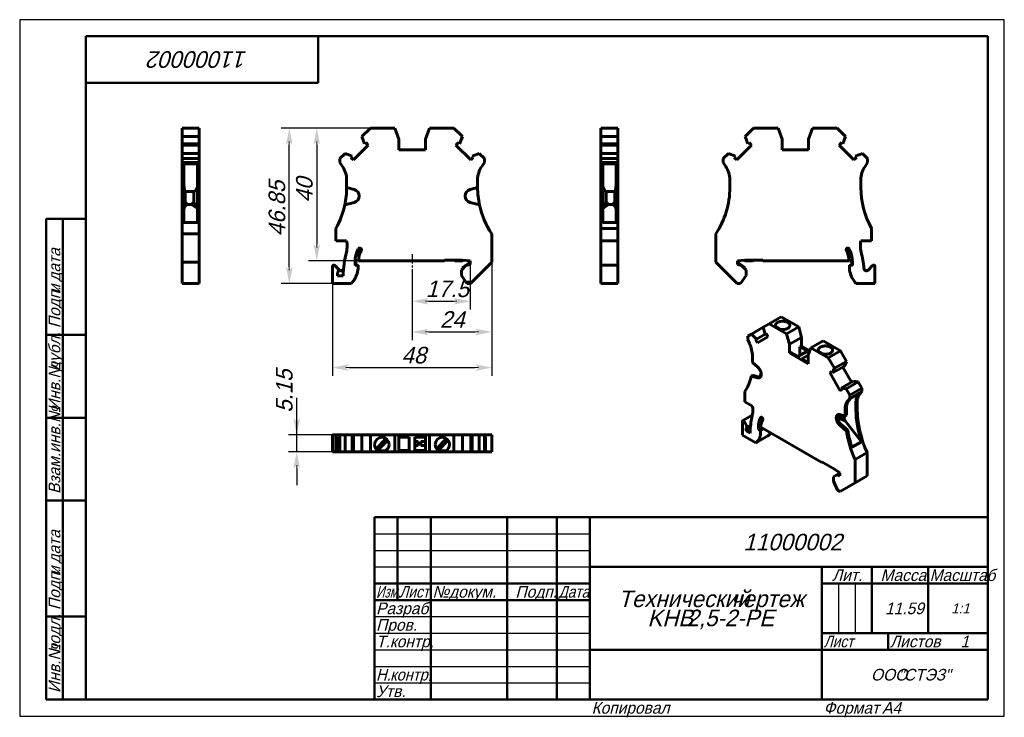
# Model space of a CAD drawing. Header units: millimetres. Extents: x 0 to 297, y 0 to 210.
import ezdxf

# ---------------------------------------------------------------- set-up
doc = ezdxf.new("R2010")
doc.units = ezdxf.units.MM
doc.linetypes.add('CENTER_per1_scale0.090748', pattern=[4.61, 2.88125, -0.57625, 0.57625, -0.57625])
doc.styles.add('TextStyle_1', font='T-FLEX Type A.TTF', dxfattribs={"oblique": 15, "height": 5})
doc.styles.add('TextStyle_2', font='T-FLEX Type A.TTF', dxfattribs={"oblique": 15, "height": 3.5})
doc.styles.add('TextStyle_3', font='T-FLEX Type A.TTF', dxfattribs={"width": 0.744064, "oblique": 15, "height": 3.5})
doc.styles.add('TextStyle_4', font='T-FLEX Type A.TTF', dxfattribs={"width": 0.883061, "oblique": 15, "height": 3.5})
doc.styles.add('TextStyle_5', font='T-FLEX Type A.TTF', dxfattribs={"width": 0.94413, "oblique": 15, "height": 3.5})
doc.styles.add('TextStyle_6', font='T-FLEX Type A.TTF', dxfattribs={"width": 0.98844, "oblique": 15, "height": 3.5})
doc.styles.add('TextStyle_7', font='T-FLEX Type A.TTF', dxfattribs={"oblique": 15, "height": 5})
doc.styles.add('TextStyle_8', font='T-FLEX Type A.TTF', dxfattribs={"oblique": 15, "height": 3})
doc.styles.add('TextStyle_9', font='T-FLEX Type A.TTF', dxfattribs={"oblique": 15, "height": 3.5})
doc.dimstyles.new('DIM_ST_1', dxfattribs={"dimtxt": 5, "dimasz": 5, "dimexe": 2.5, "dimexo": 0, "dimtad": 1, "dimrnd": 0.01, "dimdsep": 46, "dimtxsty": 'TextStyle_1', "dimblk": 'Arrow_3_C7_Status', "dimcen": 0.09, "dimclrd": 7, "dimclre": 7, "dimclrt": 7, "dimazin": 0, "dimtfac": 1, "dimtdec": 0, "dimtmove": 0, "dimatfit": 0, "dimldrblk": 'NONE', "dimfxl": 1, "dimtvp": 1, "dimtolj": 1, "dimarcsym": 0})
doc.dimstyles.new('DIM_ST_2', dxfattribs={"dimtxt": 5, "dimasz": 5, "dimexe": 2.5, "dimexo": 0, "dimtad": 1, "dimrnd": 0.01, "dimdsep": 46, "dimtxsty": 'TextStyle_1', "dimblk": 'Arrow_3_C7_Status', "dimcen": 0.09, "dimclrd": 7, "dimclre": 7, "dimclrt": 7, "dimazin": 0, "dimtfac": 1, "dimtdec": 0, "dimtmove": 0, "dimatfit": 0, "dimldrblk": 'NONE', "dimfxl": 1, "dimtvp": 1, "dimtolj": 1, "dimarcsym": 0})
doc.dimstyles.new('DIM_ST_3', dxfattribs={"dimtxt": 5, "dimasz": 5, "dimexe": 2.5, "dimexo": 0, "dimtad": 1, "dimrnd": 0.01, "dimdsep": 46, "dimtxsty": 'TextStyle_1', "dimblk": 'Arrow_3_C7_Status', "dimcen": 0.09, "dimclrd": 7, "dimclre": 7, "dimclrt": 7, "dimazin": 0, "dimtfac": 1, "dimtdec": 0, "dimtmove": 0, "dimatfit": 0, "dimldrblk": 'NONE', "dimfxl": 1, "dimtvp": 1, "dimtolj": 1, "dimarcsym": 0})

# ---------------------------------------------------------------- blocks, each defined once
blk = doc.blocks.new('Arrow_3_C7_Status')
at = {"color": 7, "linetype": 'Continuous', "lineweight": 0}
blk.add_line((-1, 0), (-0.8, 0), dxfattribs=at)
at = {"color": 7}
blk.add_solid([(-1, -0.2), (0, 0), (-0.8, 0), (-1, 0.2)], dxfattribs=at)
blk = doc.blocks.new('*D5')
at = {"color": 7, "lineweight": -2}
for p, q in [((142.37, 136.86), (142.37, 102.6)), ((94.37, 130.46), (94.37, 102.6)), ((99.37, 105.1), (137.37, 105.1))]:
    blk.add_line(p, q, dxfattribs=at)
at = {"layer": 'Defpoints', "color": 0}
for p in [(142.37, 136.86), (94.37, 130.46), (142.37, 105.1)]:
    blk.add_point(p, dxfattribs=at)
at = {"color": 7, "lineweight": -2, "xscale": 5, "yscale": 5, "zscale": 5}
for p, rotation in [((94.37, 105.1), 180), ((142.37, 105.1), 360)]:
    blk.add_blockref('Arrow_3_C7_Status', p, dxfattribs=dict(at, rotation=rotation))
blk = doc.blocks.new('_None')
blk = doc.blocks.new('*D6')
at = {"color": 7, "lineweight": -2}
for p, q in [((142.37, 136.86), (142.37, 113.36)), ((118.37, 134.73), (118.37, 113.36)), ((123.37, 115.86), (137.37, 115.86))]:
    blk.add_line(p, q, dxfattribs=at)
at = {"layer": 'Defpoints', "color": 0}
for p in [(142.37, 136.86), (118.37, 134.73), (142.37, 115.86)]:
    blk.add_point(p, dxfattribs=at)
at = {"color": 7, "lineweight": -2, "xscale": 5, "yscale": 5, "zscale": 5, "rotation": 180}
blk.add_blockref('Arrow_3_C7_Status', (118.37, 115.86), dxfattribs=at)
at = {"color": 7, "lineweight": -2, "xscale": 5, "yscale": 5, "zscale": 5}
blk.add_blockref('Arrow_3_C7_Status', (142.37, 115.86), dxfattribs=at)
blk = doc.blocks.new('*D7')
at = {"color": 7, "lineweight": -2}
for p, q in [((118.37, 134.73), (118.37, 122.6)), ((135.87, 136.21), (135.87, 122.6)), ((123.37, 125.1), (130.87, 125.1))]:
    blk.add_line(p, q, dxfattribs=at)
at = {"layer": 'Defpoints', "color": 0}
for p in [(118.37, 134.73), (135.87, 136.21), (135.87, 125.1)]:
    blk.add_point(p, dxfattribs=at)
at = {"color": 7, "lineweight": -2, "xscale": 5, "yscale": 5, "zscale": 5, "rotation": 180}
blk.add_blockref('Arrow_3_C7_Status', (118.37, 125.1), dxfattribs=at)
at = {"color": 7, "lineweight": -2, "xscale": 5, "yscale": 5, "zscale": 5}
blk.add_blockref('Arrow_3_C7_Status', (135.87, 125.1), dxfattribs=at)
blk = doc.blocks.new('*D8')
at = {"color": 7, "lineweight": -2}
for p, q in [((105.77, 177.31), (78.83, 177.31)), ((81.33, 135.46), (81.33, 172.31)), ((94.37, 130.46), (78.83, 130.46))]:
    blk.add_line(p, q, dxfattribs=at)
at = {"layer": 'Defpoints', "color": 0}
for p in [(81.33, 177.31), (105.77, 177.31), (94.37, 130.46)]:
    blk.add_point(p, dxfattribs=at)
at = {"color": 7, "lineweight": -2, "xscale": 5, "yscale": 5, "zscale": 5}
for p, rotation in [((81.33, 177.31), 90), ((81.33, 130.46), 270)]:
    blk.add_blockref('Arrow_3_C7_Status', p, dxfattribs=dict(at, rotation=rotation))
blk = doc.blocks.new('*D9')
at = {"color": 7, "lineweight": -2}
for p, q in [((105.77, 177.31), (87.11, 177.31)), ((89.61, 172.31), (89.61, 142.31)), ((102.18, 137.31), (87.11, 137.31))]:
    blk.add_line(p, q, dxfattribs=at)
at = {"layer": 'Defpoints', "color": 0}
for p in [(105.77, 177.31), (89.61, 137.31), (102.18, 137.31)]:
    blk.add_point(p, dxfattribs=at)
at = {"color": 7, "lineweight": -2, "xscale": 5, "yscale": 5, "zscale": 5}
for p, rotation in [((89.61, 177.31), 90), ((89.61, 137.31), 270)]:
    blk.add_blockref('Arrow_3_C7_Status', p, dxfattribs=dict(at, rotation=rotation))
blk = doc.blocks.new('*D10')
at = {"color": 7, "lineweight": -2}
for p, q in [((83.55, 84.81), (83.55, 95.95)), ((83.55, 89.81), (83.55, 94.81)), ((95.06, 84.81), (81.05, 84.81)), ((83.55, 79.66), (83.55, 84.81)), ((95.06, 79.66), (81.05, 79.66)), ((83.55, 74.66), (83.55, 69.66))]:
    blk.add_line(p, q, dxfattribs=at)
at = {"layer": 'Defpoints', "color": 0}
for p in [(83.55, 84.81), (95.06, 84.81), (95.06, 79.66)]:
    blk.add_point(p, dxfattribs=at)
at = {"color": 7, "lineweight": -2, "xscale": 5, "yscale": 5, "zscale": 5}
for p, rotation in [((83.55, 84.81), 270), ((83.55, 79.66), 90)]:
    blk.add_blockref('Arrow_3_C7_Status', p, dxfattribs=dict(at, rotation=rotation))
blk = doc.blocks.new('_FR1Страница_1')
at = {"color": 7, "linetype": 'Continuous', "lineweight": 25}
for p, q in [((0, 210), (0, 0)), ((297, 210), (0, 210)), ((297, 0), (297, 210)), ((107, 55), (172, 55)), ((107, 50), (172, 50)), ((107, 45), (172, 45)), ((247, 40), (247, 25)), ((252, 40), (252, 25)), ((107, 30), (172, 30)), ((107, 25), (172, 25)), ((107, 20), (172, 20)), ((242, 20), (292, 20)), ((262, 20), (262, 20)), ((107, 15), (172, 15)), ((107, 10), (172, 10)), ((0, 0), (297, 0))]:
    blk.add_line(p, q, dxfattribs=at)
at = {"color": 7, "linetype": 'Continuous', "lineweight": 50}
for p, q in [((20, 5), (20, 205)), ((20, 205), (292, 205)), ((90, 191), (90, 205)), ((292, 205), (292, 5)), ((20, 191), (90, 191)), ((8, 5), (8, 150)), ((8, 150), (20, 150)), ((13, 150), (13, 5)), ((8, 115), (20, 115)), ((8, 90), (20, 90)), ((20, 65), (8, 65)), ((107, 5), (107, 60)), ((107, 60), (292, 60)), ((114, 60), (114, 35)), ((124, 60), (124, 5)), ((147, 60), (147, 5)), ((162, 60), (162, 5)), ((172, 60), (172, 5)), ((172, 45), (292, 45)), ((242, 45), (242, 5)), ((257, 45), (257, 25)), ((274, 45), (274, 25)), ((107, 40), (172, 40)), ((242, 40), (292, 40)), ((107, 35), (172, 35)), ((8, 30), (20, 30)), ((242, 25), (292, 25)), ((262, 25), (262, 20)), ((172, 20), (292, 20)), ((20, 5), (8, 5)), ((292, 5), (20, 5))]:
    blk.add_line(p, q, dxfattribs=at)
at = {"color": 7, "oblique": 15}
for s, height, rotation, style, p in [('11000002', 5, 180, 'TextStyle_7', (68.7, 200.5)), ('дата', 3.5, 90, 'TextStyle_2', (12.25, 131.01)), ('Подп.', 3.5, 90, 'TextStyle_2', (12.25, 117)), ('и', 3.5, 90, 'TextStyle_2', (12.25, 127.51)), ('дубл.', 3.5, 90, 'TextStyle_2', (12.25, 104.01)), ('Инв.№', 3.5, 90, 'TextStyle_2', (12.25, 92)), ('Взам.инв.№', 3.5, 90, 'TextStyle_2', (12.25, 67)), ('дата', 3.5, 90, 'TextStyle_2', (12.25, 46.01)), ('Подп.', 3.5, 90, 'TextStyle_2', (12.25, 32)), ('и', 3.5, 90, 'TextStyle_2', (12.25, 42.51)), ('подл.', 3.5, 90, 'TextStyle_2', (12.25, 19.01)), ('Инв.№', 3.5, 90, 'TextStyle_2', (12.25, 7))]:
    blk.add_text(s, height=height, rotation=rotation, dxfattribs=dict(at, style=style)).set_placement(p)
for s, height, style, p in [('11000002', 5, 'TextStyle_7', (218.3, 50)), ('Лит.', 3.5, 'TextStyle_2', (245.03, 40.76)), ('Масса', 3.5, 'TextStyle_2', (259.65, 40.76)), ('№', 3.5, 'TextStyle_2', (124.5, 35.75)), ('Подп.', 3.5, 'TextStyle_2', (149.53, 35.75)), ('докум.', 3.5, 'TextStyle_2', (129.5, 35.75)), ('Технический', 5, 'TextStyle_7', (180.55, 32.88)), ('чертеж', 5, 'TextStyle_7', (214.51, 32.88)), ('Разраб.', 3.5, 'TextStyle_2', (107.5, 30.75)), ('11.59', 3.5, 'TextStyle_2', (261.03, 30.75)), ('1:1', 3, 'TextStyle_8', (280.99, 31)), ('KHB', 5, 'TextStyle_7', (189.36, 27.12)), ('2,5-2-PE', 5, 'TextStyle_7', (201.15, 27.12)), ('Пров.', 3.5, 'TextStyle_2', (107.5, 25.75)), ('Т.контр.', 3.5, 'TextStyle_2', (107.5, 20.75)), ('Листов', 3.5, 'TextStyle_2', (262.5, 20.75)), ('1', 3.5, 'TextStyle_9', (283.78, 20.75)), ('ООО', 3.5, 'TextStyle_2', (256.78, 10.75)), ('"СТЭЗ"', 3.5, 'TextStyle_2', (265.03, 10.75)), ('Утв.', 3.5, 'TextStyle_2', (107.5, 5.75)), ('Копировал', 3.5, 'TextStyle_2', (172.5, 0.75)), ('Формат', 3.5, 'TextStyle_2', (242.5, 0.75)), ('A4', 3.5, 'TextStyle_2', (260.12, 0.75))]:
    blk.add_text(s, height=height, dxfattribs=dict(at, style=style)).set_placement(p)
for s, style, width, p in [('Масштаб', 'TextStyle_6', 0.98844, (274.5, 40.76)), ('Изм.', 'TextStyle_3', 0.744064, (107.5, 35.75)), ('Лист', 'TextStyle_4', 0.883061, (114.5, 35.75)), ('Дата', 'TextStyle_4', 0.883061, (162.5, 35.75)), ('Лист', 'TextStyle_4', 0.883061, (242.5, 20.75)), ('Н.', 'TextStyle_5', 0.94413, (107.5, 10.75)), ('контр.', 'TextStyle_5', 0.94413, (111.75, 10.75))]:
    blk.add_text(s, height=3.5, dxfattribs=dict(at, style=style, width=width)).set_placement(p)
blk = doc.blocks.new('Страница_1')
at = {"color": 7, "linetype": 'Continuous', "lineweight": 60}
for p, q in [((49.006, 174.732), (49.006, 177.306)), ((49.006, 177.306), (54.156, 177.306)), ((54.156, 174.732), (54.156, 177.306)), ((105.772, 177.306), (103.198, 174.732)), ((113.172, 177.306), (105.772, 177.306)), ((114.372, 174.009), (113.172, 177.306)), ((123.572, 177.306), (122.372, 174.009)), ((130.972, 177.306), (123.572, 177.306)), ((133.546, 174.732), (130.972, 177.306)), ((180.46, 177.306), (175.31, 177.306)), ((175.31, 177.306), (175.31, 174.732)), ((180.46, 177.306), (180.46, 174.732)), ((218.798, 174.732), (221.373, 177.306)), ((221.373, 177.306), (228.773, 177.306)), ((228.773, 177.306), (229.973, 174.009)), ((237.973, 174.009), (239.173, 177.306)), ((239.173, 177.306), (246.573, 177.306)), ((246.573, 177.306), (249.147, 174.732)), ((49.006, 172.589), (49.006, 174.732)), ((49.006, 174.732), (54.156, 174.732)), ((49.006, 172.589), (54.156, 172.589)), ((49.006, 172.587), (49.006, 172.206)), ((54.156, 172.589), (54.156, 174.732)), ((54.156, 172.206), (54.156, 172.587)), ((103.198, 174.732), (104.032, 172.589)), ((104.406, 172.962), (104.032, 172.589)), ((105.162, 172.206), (104.406, 172.962)), ((114.372, 170.806), (114.372, 174.009)), ((122.372, 174.009), (122.372, 170.806)), ((132.339, 172.962), (131.582, 172.206)), ((132.712, 172.589), (132.339, 172.962)), ((132.712, 172.589), (133.546, 174.732)), ((180.46, 174.732), (175.31, 174.732)), ((175.31, 174.732), (175.31, 172.589)), ((180.46, 172.589), (175.31, 172.589)), ((175.31, 172.587), (175.31, 172.206)), ((180.46, 174.732), (180.46, 172.589)), ((180.46, 172.206), (180.46, 172.587)), ((219.633, 172.589), (218.798, 174.732)), ((220.006, 172.962), (219.633, 172.589)), ((220.763, 172.206), (220.006, 172.962)), ((229.973, 174.009), (229.973, 170.806)), ((237.973, 170.806), (237.973, 174.009)), ((247.939, 172.962), (247.182, 172.206)), ((248.312, 172.589), (247.939, 172.962)), ((249.147, 174.732), (248.312, 172.589)), ((49.006, 172.206), (49.006, 169.7)), ((49.006, 172.206), (54.156, 172.206)), ((49.006, 169.698), (54.156, 169.698)), ((49.006, 168.106), (49.006, 169.698)), ((54.156, 169.7), (54.156, 172.206)), ((54.156, 168.106), (54.156, 169.698)), ((98.164, 169.698), (96.572, 168.106)), ((100.307, 168.863), (98.164, 169.698)), ((100.69, 167.733), (105.162, 172.206)), ((122.372, 170.806), (114.372, 170.806)), ((131.582, 172.206), (136.055, 167.733)), ((138.58, 169.698), (136.438, 168.863)), ((140.172, 168.106), (138.58, 169.698)), ((180.46, 172.206), (175.31, 172.206)), ((175.31, 172.206), (175.31, 169.7)), ((175.31, 169.698), (175.31, 168.106)), ((180.46, 169.698), (175.31, 169.698)), ((180.46, 169.7), (180.46, 172.206)), ((180.46, 169.698), (180.46, 168.106)), ((212.173, 168.106), (213.764, 169.698)), ((213.764, 169.698), (215.907, 168.863)), ((216.29, 167.733), (220.763, 172.206)), ((229.973, 170.806), (237.973, 170.806)), ((247.182, 172.206), (251.655, 167.733)), ((252.038, 168.863), (254.181, 169.698)), ((254.181, 169.698), (255.773, 168.106)), ((49.006, 168.106), (54.156, 168.106)), ((49.006, 166.906), (49.006, 168.106)), ((49.006, 166.906), (54.156, 166.906)), ((49.006, 165.786), (49.006, 166.906)), ((49.556, 166.522), (53.606, 166.522)), ((49.556, 165.786), (49.556, 166.522)), ((53.606, 165.786), (53.606, 166.522)), ((54.156, 166.906), (54.156, 168.106)), ((54.156, 165.786), (54.156, 166.906)), ((96.572, 168.106), (96.572, 166.906)), ((96.572, 166.906), (97.356, 165.786)), ((100.307, 168.863), (99.933, 168.49)), ((99.933, 168.49), (100.69, 167.733)), ((136.055, 167.733), (136.811, 168.49)), ((136.811, 168.49), (136.438, 168.863)), ((139.388, 165.786), (140.172, 166.906)), ((140.172, 166.906), (140.172, 168.106)), ((180.46, 168.106), (175.31, 168.106)), ((175.31, 168.106), (175.31, 166.906)), ((180.46, 166.906), (175.31, 166.906)), ((175.31, 166.906), (175.31, 165.786)), ((179.91, 166.522), (175.86, 166.522)), ((175.86, 165.786), (175.86, 166.522)), ((179.91, 165.786), (179.91, 166.522)), ((180.46, 168.106), (180.46, 166.906)), ((180.46, 166.906), (180.46, 165.786)), ((212.173, 166.906), (212.173, 168.106)), ((212.957, 165.786), (212.173, 166.906)), ((215.907, 168.863), (215.534, 168.49)), ((215.534, 168.49), (216.29, 167.733)), ((251.655, 167.733), (252.411, 168.49)), ((252.411, 168.49), (252.038, 168.863)), ((255.773, 166.906), (254.988, 165.786)), ((255.773, 168.106), (255.773, 166.906)), ((49.006, 161.771), (49.006, 165.786)), ((49.556, 161.771), (49.556, 165.786)), ((53.606, 161.771), (53.606, 165.786)), ((54.156, 161.771), (54.156, 165.786)), ((175.31, 161.771), (175.31, 165.786)), ((175.86, 161.771), (175.86, 165.786)), ((179.91, 161.771), (179.91, 165.786)), ((180.46, 161.771), (180.46, 165.786)), ((49.006, 159.411), (49.006, 161.771)), ((49.556, 159.411), (49.556, 161.771)), ((53.606, 159.406), (53.606, 161.771)), ((54.156, 159.406), (54.156, 161.771)), ((98.622, 161.771), (98.622, 159.411)), ((138.122, 159.411), (138.122, 161.771)), ((175.31, 161.771), (175.31, 159.406)), ((175.86, 159.406), (175.86, 161.771)), ((179.91, 159.411), (179.91, 161.771)), ((180.46, 161.771), (180.46, 159.411)), ((214.223, 159.406), (214.223, 161.771)), ((253.723, 161.771), (253.723, 159.406)), ((49.556, 159.411), (49.006, 159.411)), ((49.006, 158.803), (49.006, 159.411)), ((49.006, 158.803), (49.006, 156.871)), ((49.756, 158.707), (49.556, 160.367)), ((49.556, 159.411), (49.556, 158.803)), ((49.556, 158.803), (49.556, 156.871)), ((49.942, 158.206), (49.756, 158.707)), ((49.756, 153.947), (49.756, 158.707)), ((52.823, 158.206), (49.942, 158.206)), ((49.956, 158.206), (49.956, 154.493)), ((52.556, 158.206), (52.556, 155.006)), ((53.606, 159.593), (52.823, 158.206)), ((53.606, 159.406), (53.606, 148.806)), ((54.156, 159.406), (54.156, 145.462)), ((98.622, 159.411), (100.89, 158.803)), ((98.622, 159.406), (98.622, 159.409)), ((135.855, 158.803), (138.122, 159.411)), ((138.122, 159.406), (138.122, 159.409)), ((175.31, 159.406), (175.31, 147.08)), ((175.86, 159.593), (176.643, 158.206)), ((175.86, 159.406), (175.86, 148.806)), ((179.524, 158.206), (176.643, 158.206)), ((176.91, 158.206), (176.91, 155.006)), ((179.51, 158.206), (179.51, 154.493)), ((179.524, 158.206), (179.71, 158.707)), ((179.71, 158.707), (179.91, 160.367)), ((179.71, 153.947), (179.71, 158.707)), ((179.91, 159.411), (180.46, 159.411)), ((179.91, 159.411), (179.91, 158.803)), ((179.91, 158.803), (179.91, 156.871)), ((180.46, 159.411), (180.46, 158.803)), ((180.46, 158.803), (180.46, 156.871)), ((49.006, 156.841), (49.006, 156.871)), ((49.006, 156.841), (49.006, 154.909)), ((49.006, 154.151), (49.006, 154.909)), ((49.556, 156.841), (49.556, 156.871)), ((49.556, 156.841), (49.556, 154.909)), ((49.556, 154.909), (49.556, 154.151)), ((49.756, 153.947), (49.956, 154.493)), ((49.956, 155.006), (50.656, 154.306)), ((52.556, 155.006), (51.856, 154.306)), ((52.556, 155.006), (53.606, 153.516)), ((100.89, 154.909), (98.064, 154.151)), ((102.372, 156.871), (102.372, 156.841)), ((134.372, 156.841), (134.372, 156.871)), ((138.681, 154.151), (135.855, 154.909)), ((176.91, 155.006), (175.86, 153.516)), ((176.91, 155.006), (177.61, 154.306)), ((179.51, 155.006), (178.81, 154.306)), ((179.71, 153.947), (179.51, 154.493)), ((179.91, 156.841), (179.91, 156.871)), ((179.91, 156.841), (179.91, 154.909)), ((179.91, 154.909), (179.91, 154.151)), ((180.46, 156.871), (180.46, 156.841)), ((180.46, 156.841), (180.46, 154.909)), ((180.46, 154.909), (180.46, 154.151)), ((49.006, 154.151), (49.006, 145.462)), ((49.556, 154.151), (49.006, 154.151)), ((49.556, 154.151), (49.556, 148.806)), ((49.724, 153.613), (49.556, 152.791)), ((49.724, 153.613), (50.656, 154.306)), ((49.724, 153.613), (49.756, 153.947)), ((51.856, 154.306), (50.656, 154.306)), ((51.856, 154.306), (53.606, 153.022)), ((177.61, 154.306), (175.86, 153.022)), ((177.61, 154.306), (178.81, 154.306)), ((179.742, 153.613), (178.81, 154.306)), ((179.742, 153.613), (179.71, 153.947)), ((179.742, 153.613), (179.91, 152.791)), ((179.91, 154.151), (179.91, 148.806)), ((180.46, 154.151), (179.91, 154.151)), ((180.46, 154.151), (180.46, 147.08)), ((53.606, 148.806), (49.556, 148.806)), ((179.91, 148.806), (175.86, 148.806)), ((95.372, 147.08), (95.372, 143.306)), ((175.31, 147.08), (175.31, 143.306)), ((180.46, 147.08), (175.31, 147.08)), ((180.46, 147.08), (180.46, 143.306)), ((256.973, 147.08), (256.973, 143.306)), ((49.006, 136.856), (49.006, 145.462)), ((49.006, 145.462), (54.156, 145.462)), ((54.156, 136.856), (54.156, 145.462)), ((95.372, 143.306), (98.615, 143.306)), ((142.372, 136.856), (142.372, 145.462)), ((180.46, 143.306), (175.31, 143.306)), ((175.31, 141.781), (175.31, 143.306)), ((180.46, 141.781), (180.46, 143.306)), ((209.973, 136.856), (209.973, 145.462)), ((256.973, 143.306), (253.729, 143.306)), ((102.272, 138.21), (102.272, 141.051)), ((175.31, 139.948), (175.31, 141.781)), ((175.31, 139.948), (175.31, 136.015)), ((180.46, 139.948), (180.46, 141.781)), ((180.46, 139.948), (180.46, 136.015)), ((250.072, 141.051), (250.072, 138.21)), ((49.006, 130.456), (49.006, 136.856)), ((49.006, 136.856), (54.156, 136.856)), ((54.156, 130.456), (54.156, 136.856)), ((101.172, 135.927), (101.172, 137.006)), ((101.203, 137.721), (101.522, 137.356)), ((101.322, 136.706), (101.522, 136.906)), ((101.322, 136.385), (101.322, 136.706)), ((101.522, 136.906), (101.522, 137.356)), ((102.178, 137.306), (128.172, 137.306)), ((128.172, 137.306), (128.172, 137.506)), ((128.172, 137.506), (133.586, 137.506)), ((131.272, 137.306), (130.926, 137.506)), ((133.622, 137.306), (131.272, 137.306)), ((135.872, 136.856), (133.506, 135.199)), ((133.586, 137.506), (135.872, 137.306)), ((133.622, 137.306), (133.918, 137.477)), ((135.792, 137.313), (135.872, 136.856)), ((135.872, 137.306), (135.872, 136.206)), ((135.972, 130.456), (142.372, 136.856)), ((216.373, 130.456), (209.973, 136.856)), ((218.759, 137.506), (216.473, 137.306)), ((216.553, 137.313), (216.473, 136.856)), ((216.473, 137.306), (216.473, 136.206)), ((216.473, 136.856), (218.839, 135.199)), ((218.723, 137.306), (218.426, 137.477)), ((221.073, 137.306), (218.723, 137.306)), ((224.173, 137.506), (218.759, 137.506)), ((221.419, 137.506), (221.073, 137.306)), ((224.173, 137.306), (224.173, 137.506)), ((250.166, 137.306), (224.173, 137.306)), ((250.822, 137.356), (251.142, 137.721)), ((250.822, 136.906), (250.822, 137.356)), ((251.022, 136.706), (250.822, 136.906)), ((251.022, 136.385), (251.022, 136.706)), ((251.173, 135.927), (251.173, 137.006)), ((94.372, 135.613), (94.372, 130.456)), ((95.909, 135.042), (95.055, 135.896)), ((95.872, 132.806), (95.872, 133.735)), ((96.425, 134.526), (95.909, 135.042)), ((97.699, 134.965), (97.702, 134.989)), ((102.072, 136.006), (101.172, 135.927)), ((101.772, 136.306), (101.322, 136.385)), ((101.772, 135.98), (101.772, 136.306)), ((102.072, 135.449), (102.072, 136.006)), ((134.574, 135.858), (133.222, 134.506)), ((133.222, 134.506), (133.222, 132.856)), ((133.506, 135.199), (133.615, 134.899)), ((135.872, 136.206), (134.574, 135.858)), ((175.31, 136.013), (175.31, 135.613)), ((180.46, 136.013), (175.31, 136.013)), ((175.31, 135.613), (175.31, 130.456)), ((180.46, 136.013), (180.46, 135.613)), ((180.46, 135.613), (180.46, 130.456)), ((216.473, 136.206), (217.77, 135.858)), ((217.77, 135.858), (219.123, 134.506)), ((218.839, 135.199), (218.73, 134.899)), ((219.123, 134.506), (219.123, 132.856)), ((250.273, 135.449), (250.273, 136.006)), ((250.273, 136.006), (251.173, 135.927)), ((250.572, 136.306), (251.022, 136.385)), ((250.572, 135.98), (250.572, 136.306)), ((254.645, 134.965), (254.643, 134.989)), ((255.92, 134.526), (257.29, 135.896)), ((257.973, 135.613), (257.973, 130.456)), ((97.58, 132.806), (95.872, 132.806)), ((133.222, 132.856), (134.903, 130.456)), ((219.123, 132.856), (217.442, 130.456)), ((49.006, 130.456), (54.156, 130.456)), ((94.372, 130.456), (100.038, 130.456)), ((134.903, 130.456), (135.972, 130.456)), ((180.46, 130.456), (175.31, 130.456)), ((217.442, 130.456), (216.373, 130.456)), ((257.973, 130.456), (252.307, 130.456)), ((226.096, 118.322), (229.738, 120.425)), ((234.971, 117.404), (229.738, 120.425)), ((220.717, 115.216), (224.275, 117.271)), ((226.096, 118.322), (224.276, 117.272)), ((224.276, 117.272), (224.866, 115.182)), ((231.329, 115.301), (226.096, 118.322)), ((228.053, 117.479), (229.55, 116.614)), ((231.329, 115.301), (234.971, 117.404)), ((235.819, 114.222), (234.971, 117.404)), ((220.717, 115.216), (219.591, 114.567)), ((219.591, 114.567), (219.591, 113.587)), ((219.591, 113.587), (220.146, 112.352)), ((222.232, 113.66), (220.717, 115.216)), ((222.232, 113.66), (221.968, 113.508)), ((221.968, 113.508), (222.503, 112.581)), ((222.232, 113.66), (224.865, 115.181)), ((222.503, 112.581), (225.665, 114.407)), ((225.13, 115.334), (224.866, 115.182)), ((225.665, 114.407), (225.13, 115.334)), ((232.178, 112.12), (231.329, 115.301)), ((232.178, 112.12), (235.819, 114.222)), ((235.819, 111.607), (235.819, 114.222)), ((238.683, 111.056), (242.325, 113.158)), ((247.557, 110.137), (242.325, 113.158)), ((232.178, 109.504), (232.178, 112.12)), ((237.587, 110.055), (234.741, 108.412)), ((235.36, 111.341), (235.819, 111.607)), ((235.36, 111.341), (237.587, 110.055)), ((235.36, 108.769), (235.36, 111.341)), ((238.336, 110.154), (235.819, 111.607)), ((238.683, 111.056), (237.834, 108.854)), ((243.916, 108.035), (238.683, 111.056)), ((240.957, 110.028), (242.454, 109.164)), ((243.916, 108.035), (247.557, 110.137)), ((249.377, 106.984), (247.557, 110.137)), ((221.041, 108.557), (221.041, 106.63)), ((232.178, 109.504), (232.513, 109.698)), ((237.834, 106.238), (232.178, 109.504)), ((234.741, 108.412), (232.513, 109.698)), ((235.943, 107.718), (237.834, 108.81)), ((237.834, 106.626), (235.943, 107.718)), ((237.834, 108.854), (237.834, 106.238)), ((245.736, 104.882), (243.916, 108.035)), ((245.736, 104.882), (249.377, 106.984)), ((248.787, 105.576), (249.377, 106.984)), ((221.041, 106.63), (222.644, 105.208)), ((245.146, 103.473), (248.787, 105.576)), ((245.146, 103.473), (245.736, 104.882)), ((250.887, 100.703), (248.252, 105.267)), ((220.646, 102.564), (221.035, 102.788)), ((222.644, 102.028), (220.646, 102.564)), ((223.033, 102.253), (221.035, 102.788)), ((223.692, 103.026), (223.692, 103.001)), ((244.882, 103.93), (244.347, 103.621)), ((244.347, 103.621), (247.509, 98.144)), ((245.146, 103.473), (244.882, 103.93)), ((247.78, 98.91), (251.422, 101.012)), ((252.937, 100.819), (251.422, 101.012)), ((247.509, 98.144), (248.044, 98.453)), ((249.295, 98.716), (247.78, 98.91)), ((248.044, 98.453), (247.78, 98.91)), ((249.295, 98.716), (252.937, 100.819)), ((250.421, 96.767), (249.295, 98.716)), ((250.421, 96.767), (254.063, 98.869)), ((254.063, 98.869), (252.937, 100.819)), ((254.063, 97.89), (254.063, 98.869)), ((218.743, 97.889), (218.743, 94.807)), ((249.867, 95.193), (250.421, 95.787)), ((250.255, 95.417), (250.62, 95.808)), ((250.421, 95.787), (254.063, 97.89)), ((250.421, 95.787), (250.421, 96.767)), ((250.484, 95.663), (252.981, 97.171)), ((250.62, 95.808), (253.484, 97.461)), ((253.119, 97.071), (253.484, 97.461)), ((253.508, 97.295), (254.063, 97.89)), ((218.743, 94.807), (221.036, 93.483)), ((248.971, 90.504), (248.971, 92.431)), ((249.36, 90.729), (249.36, 92.656)), ((252.224, 92.378), (252.224, 94.309)), ((252.613, 92.603), (252.613, 94.534)), ((220.987, 90.774), (218.118, 89.117)), ((246.32, 89.937), (246.32, 89.962)), ((246.709, 90.161), (246.709, 90.186)), ((246.713, 90.038), (248.947, 89.058)), ((246.931, 90.936), (248.684, 89.613)), ((247.368, 90.934), (248.971, 90.504)), ((248.684, 89.613), (248.684, 90.581)), ((248.684, 89.613), (248.947, 89.058)), ((249.36, 90.729), (248.971, 90.504)), ((218.035, 88.934), (218.035, 84.724)), ((219.122, 87.841), (218.518, 88.887)), ((219.096, 86.03), (219.096, 86.789)), ((219.096, 86.03), (220.367, 86.764)), ((219.122, 86.802), (220.436, 87.56)), ((222.844, 86.415), (222.844, 87.296)), ((222.844, 86.415), (223.819, 86.978)), ((223.48, 86.112), (222.844, 86.415)), ((223.48, 86.112), (224.399, 86.642)), ((223.555, 87.13), (241.936, 76.518)), ((249.366, 85.982), (247.368, 87.754)), ((247.757, 87.979), (249.755, 86.207)), ((248.947, 89.058), (253.892, 82.761)), ((249.755, 86.207), (249.366, 85.982)), ((95.055, 84.812), (94.372, 84.812)), ((94.372, 79.662), (94.372, 84.812)), ((95.37, 84.812), (95.055, 84.812)), ((96.57, 84.812), (95.372, 84.812)), ((95.372, 79.662), (95.372, 84.812)), ((96.264, 80.212), (96.264, 84.262)), ((96.572, 84.262), (96.264, 84.262)), ((98.164, 84.812), (96.572, 84.812)), ((96.572, 79.662), (96.572, 84.812)), ((98.164, 79.662), (98.164, 84.812)), ((100.307, 84.812), (98.164, 84.812)), ((100.307, 79.662), (100.307, 84.812)), ((100.69, 84.812), (100.309, 84.812)), ((103.196, 84.812), (100.69, 84.812)), ((100.69, 79.662), (100.69, 84.812)), ((103.198, 79.662), (103.198, 84.812)), ((105.772, 84.812), (103.198, 84.812)), ((105.772, 79.662), (105.772, 84.812)), ((113.172, 84.812), (105.772, 84.812)), ((110.518, 83.678), (107.482, 80.642)), ((107.977, 80.147), (111.013, 83.183)), ((113.172, 79.662), (113.172, 84.812)), ((114.372, 84.812), (113.172, 84.812)), ((114.372, 79.662), (114.372, 84.812)), ((122.372, 84.812), (114.372, 84.812)), ((114.372, 84.162), (117.522, 84.162)), ((117.522, 84.162), (117.522, 80.137)), ((119.222, 80.137), (119.222, 84.162)), ((119.222, 84.162), (122.372, 84.162)), ((123.572, 84.812), (122.372, 84.812)), ((122.372, 79.662), (122.372, 84.812)), ((123.572, 79.662), (123.572, 84.812)), ((130.972, 84.812), (123.572, 84.812)), ((128.768, 83.678), (125.732, 80.642)), ((126.227, 80.147), (129.263, 83.183)), ((130.972, 79.662), (130.972, 84.812)), ((133.546, 84.812), (130.972, 84.812)), ((133.546, 79.662), (133.546, 84.812)), ((136.055, 84.812), (133.548, 84.812)), ((136.055, 79.662), (136.055, 84.812)), ((136.436, 84.812), (136.055, 84.812)), ((138.58, 84.812), (136.438, 84.812)), ((136.438, 79.662), (136.438, 84.812)), ((140.172, 84.812), (138.58, 84.812)), ((138.58, 79.662), (138.58, 84.812)), ((140.172, 79.662), (140.172, 84.812)), ((140.172, 84.262), (140.481, 84.262)), ((140.174, 84.812), (142.372, 84.812)), ((140.481, 84.262), (140.481, 80.212)), ((142.372, 79.662), (142.372, 84.812)), ((218.035, 84.724), (222.042, 82.41)), ((220.304, 85.333), (219.096, 86.03)), ((222.042, 82.41), (225.683, 84.513)), ((223.48, 85.657), (223.48, 86.112)), ((96.572, 80.212), (96.264, 80.212)), ((119.253, 82.837), (119.222, 82.837)), ((119.222, 81.637), (119.253, 81.637)), ((120.222, 82.837), (119.253, 82.837)), ((120.222, 81.637), (119.253, 81.637)), ((120.222, 81.637), (120.222, 82.837)), ((121.022, 81.637), (121.022, 82.837)), ((121.992, 82.837), (121.022, 82.837)), ((121.992, 81.637), (121.022, 81.637)), ((122.372, 82.837), (121.992, 82.837)), ((122.372, 81.637), (121.992, 81.637)), ((140.172, 80.212), (140.481, 80.212)), ((253.892, 82.761), (251.028, 81.107)), ((95.055, 79.662), (94.372, 79.662)), ((95.37, 79.662), (95.055, 79.662)), ((96.57, 79.662), (95.372, 79.662)), ((98.164, 79.662), (96.572, 79.662)), ((100.307, 79.662), (98.164, 79.662)), ((100.309, 79.662), (100.69, 79.662)), ((100.69, 79.662), (103.196, 79.662)), ((105.772, 79.662), (103.198, 79.662)), ((113.172, 79.662), (105.772, 79.662)), ((108.189, 80.012), (110.306, 80.012)), ((114.372, 79.662), (113.172, 79.662)), ((117.522, 80.137), (114.372, 80.137)), ((122.372, 79.662), (114.372, 79.662)), ((122.372, 80.137), (119.222, 80.137)), ((123.572, 79.662), (122.372, 79.662)), ((130.972, 79.662), (123.572, 79.662)), ((126.439, 80.012), (128.556, 80.012)), ((133.546, 79.662), (130.972, 79.662)), ((133.548, 79.662), (136.055, 79.662)), ((136.055, 79.662), (136.436, 79.662)), ((138.58, 79.662), (136.438, 79.662)), ((140.172, 79.662), (138.58, 79.662)), ((140.174, 79.662), (142.372, 79.662)), ((251.977, 77.38), (255.618, 79.482)), ((251.977, 70.353), (251.977, 77.38)), ((255.618, 72.456), (255.618, 79.482)), ((241.936, 76.518), (241.936, 76.681)), ((241.936, 76.681), (245.764, 74.471)), ((241.936, 76.518), (242.077, 76.599)), ((245.764, 74.471), (247.38, 73.374)), ((246.463, 72.722), (245.507, 72.17)), ((245.507, 72.17), (245.507, 70.823)), ((246.463, 72.722), (247.38, 73.252)), ((247.38, 72.476), (246.463, 72.722)), ((247.104, 73.426), (247.212, 73.489)), ((247.253, 73.461), (247.104, 73.426)), ((247.104, 73.426), (247.181, 73.137)), ((247.38, 73.374), (247.38, 72.476)), ((251.977, 70.353), (255.618, 72.456)), ((245.507, 70.823), (246.695, 68.177)), ((247.451, 67.74), (251.977, 70.353)), ((246.695, 68.177), (247.451, 67.74))]:
    blk.add_line(p, q, dxfattribs=at)
at = {"color": 7, "linetype": 'CENTER_per1_scale0.090748', "lineweight": 25}
blk.add_line((118.372, 139.341), (118.372, 134.731), dxfattribs=at)
blk.add_line((118.372, 139.341), (118.372, 134.731), dxfattribs=at)
at = {"color": 7, "lineweight": 60, "flags": 128}
for points in [[(228.607, 118.71), (228.695, 118.759), (228.789, 118.804), (228.886, 118.846), (228.988, 118.886), (229.093, 118.921), (229.201, 118.954), (229.312, 118.982), (229.426, 119.008), (229.543, 119.029), (229.661, 119.047), (229.78, 119.06), (229.901, 119.07), (230.023, 119.076), (230.145, 119.078), (230.267, 119.076), (230.388, 119.07), (230.509, 119.06), (230.629, 119.047), (230.747, 119.029), (230.863, 119.008), (230.977, 118.982), (231.088, 118.954), (231.197, 118.921), (231.302, 118.886), (231.403, 118.846), (231.501, 118.804), (231.594, 118.759), (231.683, 118.71), (231.766, 118.659), (231.845, 118.605), (231.919, 118.549), (231.986, 118.49), (232.048, 118.43), (232.104, 118.367), (232.154, 118.303), (232.198, 118.237), (232.235, 118.17), (232.265, 118.102), (232.289, 118.033), (232.306, 117.963), (232.316, 117.893), (232.32, 117.822), (232.316, 117.752), (232.306, 117.682), (232.289, 117.612), (232.265, 117.543), (232.235, 117.475), (232.198, 117.408), (232.154, 117.342), (232.104, 117.277), (232.048, 117.215), (231.986, 117.154), (231.919, 117.096), (231.845, 117.039), (231.766, 116.986), (231.683, 116.934)], [(228.053, 117.479), (228.024, 117.543), (228.001, 117.609), (227.985, 117.675), (227.974, 117.741), (227.97, 117.808), (227.972, 117.875), (227.979, 117.941), (227.993, 118.007), (228.013, 118.073), (228.04, 118.138), (228.072, 118.202), (228.109, 118.265), (228.153, 118.327), (228.202, 118.387), (228.257, 118.446), (228.317, 118.503), (228.382, 118.558), (228.452, 118.611), (228.527, 118.662), (228.607, 118.71)], [(231.683, 116.934), (231.599, 116.888), (231.511, 116.845), (231.419, 116.805), (231.324, 116.767), (231.225, 116.732), (231.123, 116.701), (231.019, 116.672), (230.912, 116.647), (230.803, 116.625), (230.692, 116.607), (230.579, 116.592), (230.465, 116.58), (230.351, 116.572), (230.235, 116.568), (230.12, 116.567), (230.004, 116.569), (229.889, 116.575), (229.775, 116.585), (229.662, 116.598), (229.55, 116.614)], [(240.957, 110.028), (240.929, 110.093), (240.906, 110.158), (240.889, 110.224), (240.879, 110.291), (240.875, 110.357), (240.876, 110.424), (240.884, 110.491), (240.898, 110.557), (240.918, 110.623), (240.944, 110.688), (240.976, 110.752), (241.014, 110.815), (241.058, 110.876), (241.107, 110.937), (241.162, 110.995), (241.222, 111.052), (241.287, 111.108), (241.357, 111.161), (241.432, 111.211), (241.511, 111.26)], [(241.511, 111.26), (241.6, 111.308), (241.693, 111.354), (241.791, 111.396), (241.892, 111.435), (241.997, 111.471), (242.106, 111.503), (242.217, 111.532), (242.331, 111.557), (242.447, 111.578), (242.565, 111.596), (242.685, 111.61), (242.806, 111.62), (242.927, 111.626), (243.049, 111.628), (243.171, 111.626), (243.293, 111.62), (243.414, 111.61), (243.533, 111.596), (243.651, 111.578), (243.768, 111.557), (243.882, 111.532), (243.993, 111.503), (244.101, 111.471), (244.207, 111.435), (244.308, 111.396), (244.405, 111.354), (244.499, 111.308), (244.587, 111.26), (244.671, 111.209), (244.75, 111.155), (244.823, 111.098), (244.891, 111.04), (244.953, 110.979), (245.009, 110.917), (245.059, 110.852), (245.102, 110.787), (245.139, 110.719), (245.17, 110.651), (245.194, 110.582), (245.211, 110.512), (245.221, 110.442), (245.224, 110.372), (245.221, 110.301), (245.211, 110.231), (245.194, 110.161), (245.17, 110.092), (245.139, 110.024), (245.102, 109.957), (245.059, 109.891), (245.009, 109.827), (244.953, 109.764), (244.891, 109.704), (244.823, 109.645), (244.75, 109.589), (244.671, 109.535), (244.587, 109.484)], [(244.587, 109.484), (244.504, 109.438), (244.416, 109.395), (244.324, 109.354), (244.228, 109.317), (244.13, 109.282), (244.028, 109.25), (243.923, 109.222), (243.816, 109.197), (243.707, 109.175), (243.596, 109.156), (243.484, 109.141), (243.37, 109.13), (243.255, 109.122), (243.14, 109.117), (243.024, 109.116), (242.909, 109.119), (242.794, 109.125), (242.68, 109.134), (242.566, 109.147), (242.454, 109.164)], [(222.644, 105.208), (222.718, 105.14), (222.791, 105.068), (222.862, 104.993), (222.931, 104.914), (222.999, 104.831), (223.064, 104.746), (223.127, 104.658), (223.187, 104.568), (223.245, 104.476), (223.3, 104.382), (223.351, 104.286), (223.4, 104.188), (223.445, 104.09), (223.487, 103.991), (223.525, 103.892), (223.56, 103.792), (223.591, 103.693), (223.617, 103.594), (223.64, 103.496), (223.659, 103.398), (223.673, 103.303), (223.684, 103.208), (223.69, 103.116), (223.692, 103.026)], [(223.692, 103.001), (223.69, 102.913), (223.684, 102.828), (223.673, 102.745), (223.659, 102.666), (223.64, 102.591), (223.617, 102.519), (223.591, 102.451), (223.56, 102.387), (223.525, 102.327), (223.487, 102.272), (223.445, 102.221), (223.4, 102.175), (223.351, 102.134), (223.3, 102.098), (223.245, 102.067), (223.187, 102.041), (223.127, 102.021), (223.064, 102.006), (222.999, 101.996), (222.931, 101.992), (222.862, 101.993), (222.791, 101.999), (222.718, 102.011), (222.644, 102.028)], [(223.453, 102.23), (223.387, 102.22), (223.32, 102.216), (223.251, 102.217), (223.18, 102.224), (223.107, 102.236), (223.033, 102.253)], [(223.653, 103.43), (223.646, 103.404), (223.56, 103.11), (223.47, 102.821), (223.374, 102.536), (223.272, 102.257), (223.257, 102.217)], [(248.971, 92.431), (248.973, 92.593), (248.979, 92.753), (248.989, 92.909), (249.004, 93.063), (249.022, 93.214), (249.044, 93.363), (249.075, 93.533), (249.111, 93.7), (249.153, 93.861), (249.2, 94.018), (249.245, 94.147), (249.293, 94.272), (249.345, 94.394), (249.4, 94.511), (249.46, 94.625), (249.523, 94.735), (249.601, 94.858), (249.685, 94.976), (249.773, 95.088), (249.867, 95.193)], [(249.36, 92.656), (249.362, 92.818), (249.368, 92.977), (249.378, 93.134), (249.392, 93.288), (249.41, 93.439), (249.433, 93.587), (249.464, 93.758), (249.5, 93.924), (249.542, 94.086), (249.589, 94.242), (249.634, 94.371), (249.682, 94.497), (249.734, 94.618), (249.789, 94.736), (249.849, 94.85), (249.912, 94.959), (249.99, 95.083), (250.074, 95.2), (250.162, 95.312), (250.255, 95.417)], [(252.224, 94.309), (252.226, 94.471), (252.232, 94.63), (252.242, 94.787), (252.256, 94.941), (252.274, 95.092), (252.296, 95.241), (252.327, 95.411), (252.364, 95.577), (252.406, 95.739), (252.453, 95.896), (252.498, 96.025), (252.546, 96.15), (252.598, 96.272), (252.653, 96.389), (252.712, 96.503), (252.775, 96.613), (252.854, 96.736), (252.938, 96.854), (253.026, 96.965), (253.119, 97.071)], [(252.613, 94.534), (252.615, 94.696), (252.621, 94.855), (252.631, 95.012), (252.645, 95.166), (252.663, 95.317), (252.685, 95.465), (252.716, 95.636), (252.753, 95.802), (252.795, 95.964), (252.842, 96.12), (252.886, 96.249), (252.935, 96.375), (252.986, 96.496), (253.042, 96.614), (253.101, 96.728), (253.164, 96.837), (253.243, 96.961), (253.327, 97.078), (253.415, 97.19), (253.508, 97.295)], [(218.518, 88.887), (218.498, 88.92), (218.475, 88.952), (218.452, 88.982), (218.427, 89.01), (218.4, 89.036), (218.373, 89.06), (218.346, 89.08), (218.318, 89.098), (218.291, 89.112), (218.263, 89.123), (218.236, 89.131), (218.21, 89.135), (218.185, 89.136), (218.161, 89.133), (218.139, 89.127), (218.118, 89.117), (218.1, 89.104), (218.083, 89.088), (218.069, 89.069), (218.057, 89.047), (218.048, 89.022), (218.041, 88.995), (218.037, 88.966), (218.035, 88.934)], [(223.526, 90.073), (223.453, 89.951), (223.384, 89.824), (223.319, 89.692), (223.258, 89.557), (223.201, 89.417), (223.149, 89.276), (223.101, 89.131), (223.057, 88.982), (223.017, 88.829), (222.98, 88.671), (222.948, 88.508), (222.92, 88.342), (222.897, 88.173), (222.877, 88.001), (222.863, 87.829), (222.852, 87.654), (222.846, 87.476), (222.844, 87.296)], [(224.192, 89.497), (224.19, 89.544), (224.183, 89.592), (224.173, 89.641), (224.158, 89.692), (224.139, 89.742), (224.117, 89.792), (224.091, 89.841), (224.062, 89.888), (224.031, 89.933), (223.997, 89.975), (223.961, 90.014), (223.924, 90.048), (223.885, 90.079), (223.846, 90.105), (223.807, 90.126), (223.769, 90.142), (223.731, 90.152), (223.694, 90.157), (223.66, 90.157), (223.627, 90.151), (223.597, 90.139), (223.57, 90.122), (223.546, 90.1), (223.526, 90.073)], [(224.151, 89.33), (224.076, 89.204), (224.006, 89.073), (223.941, 88.936), (223.881, 88.794), (223.826, 88.647), (223.775, 88.496), (223.73, 88.34), (223.689, 88.179), (223.654, 88.014), (223.624, 87.845), (223.599, 87.671), (223.579, 87.494), (223.565, 87.314), (223.555, 87.13)], [(224.151, 89.33), (224.169, 89.365), (224.182, 89.405), (224.189, 89.449), (224.192, 89.497)], [(247.368, 90.934), (247.294, 90.951), (247.221, 90.963), (247.15, 90.97), (247.081, 90.971), (247.014, 90.966), (246.948, 90.957), (246.885, 90.941), (246.825, 90.921), (246.767, 90.895), (246.712, 90.864), (246.661, 90.828), (246.612, 90.787), (246.567, 90.741), (246.525, 90.69), (246.487, 90.635), (246.452, 90.575), (246.422, 90.511), (246.395, 90.443), (246.372, 90.371), (246.353, 90.296), (246.339, 90.217), (246.328, 90.135), (246.322, 90.049), (246.32, 89.962)], [(246.32, 89.937), (246.322, 89.846), (246.328, 89.754), (246.339, 89.66), (246.353, 89.564), (246.372, 89.467), (246.395, 89.368), (246.422, 89.269), (246.452, 89.17), (246.487, 89.07), (246.525, 88.971), (246.567, 88.872), (246.612, 88.774), (246.661, 88.677), (246.712, 88.581), (246.767, 88.486), (246.825, 88.394), (246.885, 88.304), (246.948, 88.216), (247.014, 88.131), (247.081, 88.049), (247.15, 87.97), (247.221, 87.894), (247.294, 87.822), (247.368, 87.754)], [(246.948, 90.957), (246.914, 90.915), (246.876, 90.86), (246.841, 90.8), (246.81, 90.736), (246.784, 90.668), (246.761, 90.596), (246.742, 90.52), (246.728, 90.441), (246.717, 90.359), (246.711, 90.274), (246.709, 90.186)], [(246.709, 90.161), (246.711, 90.071), (246.717, 89.979), (246.728, 89.884), (246.742, 89.788), (246.761, 89.691), (246.784, 89.593), (246.81, 89.494), (246.841, 89.395), (246.876, 89.295), (246.914, 89.196), (246.956, 89.097), (247.001, 88.998), (247.049, 88.901), (247.101, 88.805), (247.156, 88.711), (247.214, 88.619), (247.274, 88.528), (247.337, 88.441), (247.402, 88.355), (247.47, 88.273), (247.539, 88.194), (247.61, 88.119), (247.683, 88.047), (247.757, 87.979)], [(219.096, 86.789), (219.128, 86.806), (219.158, 86.827), (219.186, 86.851), (219.211, 86.879), (219.233, 86.911), (219.253, 86.946), (219.27, 86.984), (219.283, 87.025), (219.294, 87.069), (219.302, 87.115), (219.307, 87.163), (219.308, 87.214)], [(219.308, 87.214), (219.306, 87.273), (219.3, 87.333), (219.291, 87.396), (219.277, 87.459), (219.26, 87.523), (219.239, 87.588), (219.214, 87.652), (219.187, 87.716), (219.156, 87.779), (219.122, 87.841)], [(222.688, 83.013), (222.772, 83.121), (222.852, 83.233), (222.927, 83.352), (222.998, 83.475), (223.064, 83.604), (223.125, 83.735), (223.18, 83.871), (223.232, 84.012), (223.278, 84.157), (223.321, 84.31), (223.358, 84.466), (223.391, 84.627), (223.418, 84.792), (223.441, 84.961), (223.458, 85.13), (223.47, 85.303), (223.478, 85.478), (223.48, 85.657)], [(226.33, 85.116), (226.414, 85.223), (226.494, 85.336), (226.539, 85.407)]]:
    blk.add_lwpolyline(points, dxfattribs=at)
at = {"color": 7, "linetype": 'Continuous', "lineweight": 60}
for centre, radius, start, end in [((91.622, 161.771), 7, 0, 35), ((145.122, 161.771), 7, 145, 180), ((207.223, 161.771), 7, 0, 35), ((260.723, 161.771), 7, 145, 180), ((73.622, 159.408), 25, 347.65393, 359.99405), ((100.372, 156.871), 2, 0.00001, 75), ((136.372, 156.871), 2, 105, 180), ((163.122, 159.409), 25, 180.00622, 192.3337), ((189.223, 159.406), 25, 326.09874, 360), ((278.723, 159.406), 25, 180, 209.54136), ((100.372, 156.841), 2, 285, 0), ((136.372, 156.841), 2, 180, 255), ((73.622, 159.406), 25, 330.45864, 347.86725), ((163.122, 159.406), 25, 192.13275, 213.90126), ((91.272, 141.781), 7.5, 360, 11.73422), ((261.073, 141.781), 7.5, 168.26578, 180), ((129.672, 132.106), 32.1, 165.85889, 178.75046), ((91.272, 141.781), 7.5, 345.85889, 360), ((109.472, 137.006), 8.3, 152.09877, 180), ((102.579, 140.656), 0.5, 359.99999, 152.09877), ((109.472, 137.006), 7.3, 152.09877, 177.64472), ((102.579, 140.656), 0.5, 332.09877, 0), ((249.766, 140.656), 0.5, 27.90123, 180), ((249.766, 140.656), 0.5, 180, 207.90123), ((242.873, 137.006), 7.3, 2.35528, 27.90123), ((242.873, 137.006), 8.3, 0, 27.90123), ((261.073, 141.781), 7.5, 180, 194.14111), ((222.673, 132.106), 32.1, 5.15339, 14.14111), ((94.772, 135.613), 0.4, 45, 180.00001), ((95.272, 134.406), 0.9, 311.81031, 0), ((95.272, 134.406), 0.9, 0, 45), ((96.955, 135.057), 0.75, 225, 353), ((95.072, 135.449), 7, 327.14012, 0), ((257.273, 135.449), 7, 180, 212.85988), ((255.39, 135.057), 0.75, 187, 315), ((257.573, 135.613), 0.4, 360, 135), ((92.972, 136.806), 9.5, 318.05468, 327.14012), ((259.373, 136.806), 9.5, 212.85988, 221.94532), ((211.505, 108.311), 9.539, 1.47821, 25.06554), ((207.95, 105.007), 12.929, 326.59223, 349.10707), ((215.326, 92.13), 5.821, 346.49793, 0.43603), ((212.976, 92.142), 8.171, 0.22601, 9.45037), ((283.538, 92.855), 31.318, 180.87146, 198.80267), ((286.392, 93.435), 33.789, 181.41207, 204.38994), ((244.762, 85.025), 24.46, 166.41471, 179.27907), ((284.231, 92.103), 34.976, 189.70544, 198.32344), ((109.247, 81.912), 2.175, 0, 180), ((127.497, 81.912), 2.175, 0, 180), ((223.745, 87.239), 3.344, 305.41509, 320.60197), ((286.035, 92.412), 37.228, 189.94602, 203.81506), ((109.247, 81.912), 2.175, 180, 240.87539), ((109.247, 81.912), 2.175, 299.12461, 0), ((127.497, 81.912), 2.175, 180, 240.87539), ((127.497, 81.912), 2.175, 299.12461, 0), ((220.104, 85.136), 3.344, 305.41509, 320.60197)]:
    blk.add_arc(centre, radius, start, end, dxfattribs=at)
blk.add_blockref('_FR1Страница_1', (0, 0))
at = {"color": 7, "style": 'TextStyle_1', "oblique": 15}
for s, p in [('46.85', (80.082, 144.693)), ('40', (88.362, 154.906)), ('5.15', (82.302, 91.482))]:
    blk.add_text(s, height=5, rotation=90, dxfattribs=at).set_placement(p)
for s, p in [('17.5', (122.477, 126.351)), ('24', (126.767, 117.111)), ('48', (115.157, 106.351))]:
    blk.add_text(s, height=5, dxfattribs=at).set_placement(p)
for base, p1, p2, angle, dimstyle, picture, middle, dimtype in [((81.332, 177.306), (94.372, 130.456), (105.772, 177.306), 90, 'DIM_ST_1', '*D8', (81.332, 151.481), 160), ((89.612, 137.306), (105.772, 177.306), (102.178, 137.306), 270, 'DIM_ST_1', '*D9', (89.612, 158.121), 160), ((83.552, 84.812), (95.055, 79.662), (95.055, 84.812), 90, 'DIM_ST_3', '*D10', (83.552, 95.95), 161)]:
    dim = blk.add_linear_dim(base=base, p1=p1, p2=p2, angle=angle, text=' ', dimstyle=dimstyle)
    dim.commit()
    dim.dimension.update_dxf_attribs({"geometry": picture, "text_midpoint": middle, "dimtype": dimtype})
for base, p1, p2, dimstyle, picture, middle in [((142.372, 105.101), (94.372, 130.456), (142.372, 136.856), 'DIM_ST_1', '*D5', (118.372, 105.101)), ((142.372, 115.861), (118.372, 134.731), (142.372, 136.856), 'DIM_ST_2', '*D6', (129.982, 115.861)), ((135.872, 125.101), (118.372, 134.731), (135.872, 136.206), 'DIM_ST_1', '*D7', (127.122, 125.101))]:
    dim = blk.add_linear_dim(base=base, p1=p1, p2=p2, text=' ', dimstyle=dimstyle)
    dim.commit()
    dim.dimension.update_dxf_attribs({"geometry": picture, "text_midpoint": middle, "dimtype": 160})

msp = doc.modelspace()

# ---------------------------------------------------------------- block references
msp.add_blockref('Страница_1', (0, 0))

doc.saveas('drawing.dxf')
